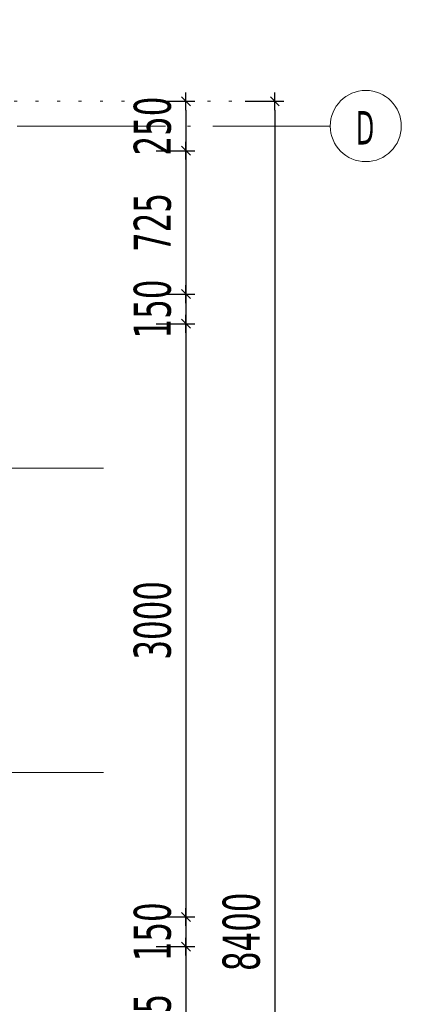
# Model space of a CAD drawing. Header units: millimetres. Extents: x 0 to 1517, y -116 to 725.
# Tile 14 of 256: x 598 to 624, y -21 to 45. Entities that reach past the tile are written whole.
import ezdxf

# ---------------------------------------------------------------- set-up
doc = ezdxf.new("R2010")
doc.units = ezdxf.units.MM
doc.linetypes.add('CADWORK_2', pattern=[1.45, 0.2, -1.25])
doc.linetypes.add('CADWORK_5', pattern=[13.2, 10, -1.5, 0.2, -1.5])
doc.layers.add('Ech.1_75', color=7, linetype='Continuous')
doc.styles.add('tahoma-', font='txt', dxfattribs={"height": 1})
doc.styles.add('tahoma-z-r', font='txt', dxfattribs={"width": 0.704918})
doc.dimstyles.new('ISO-25', dxfattribs={"dimtxt": 2.5, "dimasz": 2.5, "dimexe": 1.25, "dimexo": 0.625, "dimtad": 1, "dimtxsty": 'Standard', "dimcen": 2.5, "dimadec": 0, "dimazin": 0, "dimtfac": 1, "dimtmove": 0, "dimatfit": 3, "dimfxl": 1, "dimarcsym": 0})

# ---------------------------------------------------------------- blocks, each defined once
blk = doc.blocks.new('cw-dimension-symbol2')
at = {"color": 0, "linetype": 'Continuous', "lineweight": -2}
for p, q in [((-1, 0), (1, 0)), ((-0.5, -0.5), (0.5, 0.5))]:
    blk.add_line(p, q, dxfattribs=at)
blk = doc.blocks.new('*D132')
at = {"layer": 'Defpoints', "color": 0}
for p in [(607.564, 39.988), (607.564, 36.655), (609.564, 36.655)]:
    blk.add_point(p, dxfattribs=at)
at = {"layer": 'Ech.1_75', "color": 0, "linetype": 'Continuous', "lineweight": -2}
for p, q in [((607.564, 39.988), (610.164, 39.988)), ((609.564, 39.388), (609.564, 37.255)), ((607.564, 36.655), (610.164, 36.655))]:
    blk.add_line(p, q, dxfattribs=at)
at = {"layer": 'Ech.1_75', "color": 0, "lineweight": -2, "xscale": 0.6000000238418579, "yscale": 0.6000000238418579, "zscale": 0.6000000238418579}
for p, rotation in [((609.564, 39.988), 90), ((609.564, 36.655), 270)]:
    blk.add_blockref('cw-dimension-symbol2', p, dxfattribs=dict(at, rotation=rotation))
at = {"layer": 'Ech.1_75', "color": 7, "linetype": 'Continuous', "lineweight": 5, "insert": (607.314, 38.322), "char_height": 2.5, "attachment_point": 5, "rotation": 90, "style": 'tahoma-z-r'}
blk.add_mtext('250', dxfattribs=at)
blk = doc.blocks.new('*D133')
at = {"layer": 'Defpoints', "color": 0}
for p in [(607.564, 36.655), (607.564, 26.988), (609.564, 26.988)]:
    blk.add_point(p, dxfattribs=at)
at = {"layer": 'Ech.1_75', "color": 0, "linetype": 'Continuous', "lineweight": -2}
for p, q in [((607.564, 36.655), (610.164, 36.655)), ((609.564, 36.055), (609.564, 27.588)), ((607.564, 26.988), (610.164, 26.988))]:
    blk.add_line(p, q, dxfattribs=at)
at = {"layer": 'Ech.1_75', "color": 0, "lineweight": -2, "xscale": 0.6000000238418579, "yscale": 0.6000000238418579, "zscale": 0.6000000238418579}
for p, rotation in [((609.564, 36.655), 90), ((609.564, 26.988), 270)]:
    blk.add_blockref('cw-dimension-symbol2', p, dxfattribs=dict(at, rotation=rotation))
at = {"layer": 'Ech.1_75', "color": 7, "linetype": 'Continuous', "lineweight": 5, "insert": (607.314, 31.822), "char_height": 2.5, "attachment_point": 5, "rotation": 90, "style": 'tahoma-z-r'}
blk.add_mtext('725', dxfattribs=at)
blk = doc.blocks.new('*D134')
at = {"layer": 'Defpoints', "color": 0}
for p in [(607.564, 26.988), (607.564, 24.988), (609.564, 24.988)]:
    blk.add_point(p, dxfattribs=at)
at = {"layer": 'Ech.1_75', "color": 0, "linetype": 'Continuous', "lineweight": -2}
for p, q in [((607.564, 26.988), (610.164, 26.988)), ((609.564, 26.388), (609.564, 25.588)), ((607.564, 24.988), (610.164, 24.988))]:
    blk.add_line(p, q, dxfattribs=at)
at = {"layer": 'Ech.1_75', "color": 0, "lineweight": -2, "xscale": 0.6000000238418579, "yscale": 0.6000000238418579, "zscale": 0.6000000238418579}
for p, rotation in [((609.564, 26.988), 90), ((609.564, 24.988), 270)]:
    blk.add_blockref('cw-dimension-symbol2', p, dxfattribs=dict(at, rotation=rotation))
at = {"layer": 'Ech.1_75', "color": 7, "linetype": 'Continuous', "lineweight": 5, "insert": (607.314, 25.988), "char_height": 2.5, "attachment_point": 5, "rotation": 90, "style": 'tahoma-z-r'}
blk.add_mtext('150', dxfattribs=at)
blk = doc.blocks.new('*D135')
at = {"layer": 'Defpoints', "color": 0}
for p in [(607.564, 24.988), (607.564, -15.012), (609.564, -15.012)]:
    blk.add_point(p, dxfattribs=at)
at = {"layer": 'Ech.1_75', "color": 0, "linetype": 'Continuous', "lineweight": -2}
for p, q in [((607.564, 24.988), (610.164, 24.988)), ((609.564, 24.388), (609.564, -14.412)), ((607.564, -15.012), (610.164, -15.012))]:
    blk.add_line(p, q, dxfattribs=at)
at = {"layer": 'Ech.1_75', "color": 0, "lineweight": -2, "xscale": 0.6000000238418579, "yscale": 0.6000000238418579, "zscale": 0.6000000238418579}
for p, rotation in [((609.564, 24.988), 90), ((609.564, -15.012), 270)]:
    blk.add_blockref('cw-dimension-symbol2', p, dxfattribs=dict(at, rotation=rotation))
at = {"layer": 'Ech.1_75', "color": 5, "linetype": 'Continuous', "lineweight": 5, "insert": (607.314, 4.988), "char_height": 2.5, "attachment_point": 5, "rotation": 90, "style": 'tahoma-z-r'}
blk.add_mtext('3000', dxfattribs=at)
blk = doc.blocks.new('*D136')
at = {"layer": 'Defpoints', "color": 0}
for p in [(607.564, -15.012), (607.564, -17.012), (609.564, -17.012)]:
    blk.add_point(p, dxfattribs=at)
at = {"layer": 'Ech.1_75', "color": 0, "linetype": 'Continuous', "lineweight": -2}
for p, q in [((607.564, -15.012), (610.164, -15.012)), ((609.564, -15.612), (609.564, -16.412)), ((607.564, -17.012), (610.164, -17.012))]:
    blk.add_line(p, q, dxfattribs=at)
at = {"layer": 'Ech.1_75', "color": 0, "lineweight": -2, "xscale": 0.6000000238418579, "yscale": 0.6000000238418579, "zscale": 0.6000000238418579}
for p, rotation in [((609.564, -15.012), 90), ((609.564, -17.012), 270)]:
    blk.add_blockref('cw-dimension-symbol2', p, dxfattribs=dict(at, rotation=rotation))
at = {"layer": 'Ech.1_75', "color": 7, "linetype": 'Continuous', "lineweight": 5, "insert": (607.314, -16.012), "char_height": 2.5, "attachment_point": 5, "rotation": 90, "style": 'tahoma-z-r'}
blk.add_mtext('150', dxfattribs=at)
blk = doc.blocks.new('*D137')
at = {"layer": 'Defpoints', "color": 0}
for p in [(607.564, -17.012), (607.564, -27.345), (609.564, -27.345)]:
    blk.add_point(p, dxfattribs=at)
at = {"layer": 'Ech.1_75', "color": 0, "linetype": 'Continuous', "lineweight": -2}
for p, q in [((607.564, -17.012), (610.164, -17.012)), ((609.564, -17.612), (609.564, -26.745)), ((607.564, -27.345), (610.164, -27.345))]:
    blk.add_line(p, q, dxfattribs=at)
at = {"layer": 'Ech.1_75', "color": 0, "lineweight": -2, "xscale": 0.6000000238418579, "yscale": 0.6000000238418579, "zscale": 0.6000000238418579}
for p, rotation in [((609.564, -17.012), 90), ((609.564, -27.345), 270)]:
    blk.add_blockref('cw-dimension-symbol2', p, dxfattribs=dict(at, rotation=rotation))
at = {"layer": 'Ech.1_75', "color": 7, "linetype": 'Continuous', "lineweight": 5, "insert": (607.314, -22.178), "char_height": 2.5, "attachment_point": 5, "rotation": 90, "style": 'tahoma-z-r'}
blk.add_mtext('775', dxfattribs=at)
blk = doc.blocks.new('*D141')
at = {"layer": 'Defpoints', "color": 0}
for p in [(613.564, 39.988), (613.564, -72.012), (615.564, -72.012)]:
    blk.add_point(p, dxfattribs=at)
at = {"layer": 'Ech.1_75', "color": 0, "linetype": 'Continuous', "lineweight": -2}
for p, q in [((613.564, 39.988), (616.164, 39.988)), ((615.564, 39.388), (615.564, -71.412)), ((613.564, -72.012), (616.164, -72.012))]:
    blk.add_line(p, q, dxfattribs=at)
at = {"layer": 'Ech.1_75', "color": 0, "lineweight": -2, "xscale": 0.6000000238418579, "yscale": 0.6000000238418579, "zscale": 0.6000000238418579}
for p, rotation in [((615.564, 39.988), 90), ((615.564, -72.012), 270)]:
    blk.add_blockref('cw-dimension-symbol2', p, dxfattribs=dict(at, rotation=rotation))
at = {"layer": 'Ech.1_75', "color": 7, "linetype": 'Continuous', "lineweight": 5, "insert": (613.314, -16.012), "char_height": 2.5, "attachment_point": 5, "rotation": 90, "style": 'tahoma-z-r'}
blk.add_mtext('8400', dxfattribs=at)

msp = doc.modelspace()

# ---------------------------------------------------------------- linework, layer by layer
at = {"layer": 'Ech.1_75', "color": 9, "linetype": 'CADWORK_2', "lineweight": 5, "elevation": 33.333}
msp.add_lwpolyline([(615.564, 39.988), (593.575, 39.988)], dxfattribs=at)
at = {"layer": 'Ech.1_75', "color": 1, "linetype": 'CADWORK_5', "lineweight": 5, "elevation": 33.333}
for points in [[(582.139, 15.255), (603.997, 15.255)], [(582.139, -5.278), (603.997, -5.278)]]:
    msp.add_lwpolyline(points, dxfattribs=at)

# ---------------------------------------------------------------- texts
at = {"layer": 'Ech.1_75', "color": 185, "linetype": 'Continuous', "insert": (593.783, 45.118), "char_height": 2.5, "attachment_point": 1, "style": 'tahoma-', "bg_fill": 3, "box_fill_scale": 1.15, "bg_fill_color": 256, "bg_fill_true_color": 13158600, "bg_fill_transparency": 33554687}
msp.add_mtext('\\A1;\\fTahoma|b0|i0;\\W0.600000;\\H2.346900;DEP', dxfattribs=at)

# ---------------------------------------------------------------- dimensions: what is measured, and where the dimension line sits
at = {"layer": 'Ech.1_75', "color": 7, "linetype": 'Continuous', "lineweight": 5}
for base, p1, p2, text, override, picture, middle in [((609.564, 36.655), (607.564, 39.988), (607.564, 36.655), '250', {"dimtxt": 2.5, "dimasz": 0.6, "dimexe": 0.6, "dimexo": 0, "dimgap": 0, "dimdec": 2, "dimlfac": 1, "dimtxsty": 'tahoma-z-r', "dimblk": 'cw-dimension-symbol2', "dimclrt": 7, "dimtmove": 2}, '*D132', (607.314, 38.322)), ((615.564, -72.012), (613.564, 39.988), (613.564, -72.012), '8400', {"dimtxt": 2.5, "dimasz": 0.6, "dimexe": 0.6, "dimexo": 0, "dimgap": 0, "dimdec": 0, "dimlfac": 1, "dimtxsty": 'tahoma-z-r', "dimblk": 'cw-dimension-symbol2', "dimclrt": 7, "dimtmove": 2}, '*D141', (613.314, -16.012)), ((609.564, 26.988), (607.564, 36.655), (607.564, 26.988), '725', {"dimtxt": 2.5, "dimasz": 0.6, "dimexe": 0.6, "dimexo": 0, "dimgap": 0, "dimdec": 2, "dimlfac": 1, "dimtxsty": 'tahoma-z-r', "dimblk": 'cw-dimension-symbol2', "dimclrt": 7, "dimtmove": 2}, '*D133', (607.314, 31.822)), ((609.564, 24.988), (607.564, 26.988), (607.564, 24.988), '150', {"dimtxt": 2.5, "dimasz": 0.6, "dimexe": 0.6, "dimexo": 0, "dimgap": 0, "dimdec": 0, "dimlfac": 1, "dimtxsty": 'tahoma-z-r', "dimblk": 'cw-dimension-symbol2', "dimclrt": 7, "dimtmove": 2}, '*D134', (607.314, 25.988)), ((609.564, -15.012), (607.564, 24.988), (607.564, -15.012), '3000', {"dimtxt": 2.5, "dimasz": 0.6, "dimexe": 0.6, "dimexo": 0, "dimgap": 0, "dimdec": 2, "dimlfac": 1, "dimtxsty": 'tahoma-z-r', "dimblk": 'cw-dimension-symbol2', "dimclrt": 5, "dimtmove": 2}, '*D135', (607.314, 4.988)), ((609.564, -17.012), (607.564, -15.012), (607.564, -17.012), '150', {"dimtxt": 2.5, "dimasz": 0.6, "dimexe": 0.6, "dimexo": 0, "dimgap": 0, "dimdec": 0, "dimlfac": 1, "dimtxsty": 'tahoma-z-r', "dimblk": 'cw-dimension-symbol2', "dimclrt": 7, "dimtmove": 2}, '*D136', (607.314, -16.012)), ((609.564, -27.345), (607.564, -17.012), (607.564, -27.345), '775', {"dimtxt": 2.5, "dimasz": 0.6, "dimexe": 0.6, "dimexo": 0, "dimgap": 0, "dimdec": 2, "dimlfac": 1, "dimtxsty": 'tahoma-z-r', "dimblk": 'cw-dimension-symbol2', "dimclrt": 7, "dimtmove": 2}, '*D137', (607.314, -22.178))]:
    dim = msp.add_linear_dim(base=base, p1=p1, p2=p2, angle=270, text=text, dimstyle='ISO-25', override=override, dxfattribs=at)
    dim.commit()
    dim.dimension.update_dxf_attribs({"geometry": picture, "text_midpoint": middle, "dimtype": 161, "text_rotation": 90})

# ---------------------------------------------------------------- wipeouts: each hides what was drawn before it
at = {"linetype": 'Continuous'}
msp.add_wipeout([(621.703, 35.922), (621.718, 35.922), (621.733, 35.922), (621.748, 35.922), (621.763, 35.923), (621.778, 35.923), (621.793, 35.923), (621.808, 35.924), (621.823, 35.925), (621.838, 35.926), (621.853, 35.927), (621.868, 35.928), (621.883, 35.929), (621.898, 35.93), (621.913, 35.931), (621.928, 35.932), (621.943, 35.934), (621.958, 35.935), (621.973, 35.937), (621.988, 35.939), (622.003, 35.941), (622.018, 35.943), (622.033, 35.945), (622.048, 35.947), (622.063, 35.949), (622.078, 35.951), (622.093, 35.954), (622.108, 35.956), (622.123, 35.959), (622.138, 35.962), (622.152, 35.964), (622.167, 35.967), (622.182, 35.97), (622.197, 35.973), (622.211, 35.976), (622.226, 35.98), (622.241, 35.983), (622.256, 35.986), (622.27, 35.99), (622.285, 35.993), (622.299, 35.997), (622.314, 36.001), (622.329, 36.005), (622.343, 36.009), (622.358, 36.013), (622.372, 36.017), (622.387, 36.021), (622.401, 36.026), (622.416, 36.03), (622.43, 36.035), (622.444, 36.039), (622.459, 36.044), (622.473, 36.049), (622.487, 36.054), (622.501, 36.059), (622.516, 36.064), (622.53, 36.069), (622.544, 36.074), (622.558, 36.079), (622.572, 36.085), (622.586, 36.09), (622.6, 36.096), (622.614, 36.102), (622.628, 36.107), (622.642, 36.113), (622.656, 36.119), (622.67, 36.125), (622.683, 36.131), (622.697, 36.138), (622.711, 36.144), (622.724, 36.15), (622.738, 36.157), (622.752, 36.163), (622.765, 36.17), (622.779, 36.177), (622.792, 36.183), (622.806, 36.19), (622.819, 36.197), (622.832, 36.204), (622.846, 36.211), (622.859, 36.219), (622.872, 36.226), (622.885, 36.233), (622.898, 36.241), (622.911, 36.248), (622.924, 36.256), (622.937, 36.264), (622.95, 36.272), (622.963, 36.279), (622.976, 36.287), (622.989, 36.295), (623.001, 36.304), (623.014, 36.312), (623.027, 36.32), (623.039, 36.328), (623.052, 36.337), (623.064, 36.345), (623.076, 36.354), (623.089, 36.363), (623.101, 36.371), (623.113, 36.38), (623.125, 36.389), (623.138, 36.398), (623.15, 36.407), (623.162, 36.416), (623.174, 36.425), (623.185, 36.435), (623.197, 36.444), (623.209, 36.453), (623.221, 36.463), (623.232, 36.473), (623.244, 36.482), (623.256, 36.492), (623.267, 36.502), (623.278, 36.512), (623.29, 36.522), (623.301, 36.532), (623.312, 36.542), (623.323, 36.552), (623.335, 36.562), (623.346, 36.572), (623.356, 36.583), (623.367, 36.593), (623.378, 36.604), (623.389, 36.614), (623.4, 36.625), (623.41, 36.635), (623.421, 36.646), (623.431, 36.657), (623.442, 36.668), (623.452, 36.679), (623.462, 36.69), (623.473, 36.701), (623.483, 36.712), (623.493, 36.723), (623.503, 36.735), (623.513, 36.746), (623.523, 36.757), (623.532, 36.769), (623.542, 36.78), (623.552, 36.792), (623.561, 36.804), (623.571, 36.815), (623.58, 36.827), (623.59, 36.839), (623.599, 36.851), (623.608, 36.863), (623.617, 36.875), (623.626, 36.887), (623.635, 36.899), (623.644, 36.911), (623.653, 36.923), (623.662, 36.936), (623.671, 36.948), (623.679, 36.96), (623.688, 36.973), (623.696, 36.985), (623.704, 36.998), (623.713, 37.01), (623.721, 37.023), (623.729, 37.036), (623.737, 37.049), (623.745, 37.061), (623.753, 37.074), (623.761, 37.087), (623.768, 37.1), (623.776, 37.113), (623.784, 37.126), (623.791, 37.139), (623.798, 37.152), (623.806, 37.166), (623.813, 37.179), (623.82, 37.192), (623.827, 37.205), (623.834, 37.219), (623.841, 37.232), (623.848, 37.246), (623.855, 37.259), (623.861, 37.273), (623.868, 37.286), (623.874, 37.3), (623.881, 37.314), (623.887, 37.327), (623.893, 37.341), (623.899, 37.355), (623.905, 37.369), (623.911, 37.382), (623.917, 37.396), (623.923, 37.41), (623.928, 37.424), (623.934, 37.438), (623.94, 37.452), (623.945, 37.466), (623.95, 37.48), (623.956, 37.495), (623.961, 37.509), (623.966, 37.523), (623.971, 37.537), (623.976, 37.552), (623.98, 37.566), (623.985, 37.58), (623.99, 37.594), (623.994, 37.609), (623.999, 37.623), (624.003, 37.638), (624.007, 37.652), (624.011, 37.667), (624.016, 37.681), (624.02, 37.696), (624.023, 37.71), (624.027, 37.725), (624.031, 37.74), (624.035, 37.754), (624.038, 37.769), (624.041, 37.784), (624.045, 37.798), (624.048, 37.813), (624.051, 37.828), (624.054, 37.842), (624.057, 37.857), (624.06, 37.872), (624.063, 37.887), (624.066, 37.902), (624.068, 37.917), (624.071, 37.931), (624.073, 37.946), (624.075, 37.961), (624.078, 37.976), (624.08, 37.991), (624.082, 38.006), (624.084, 38.021), (624.086, 38.036), (624.087, 38.051), (624.089, 38.066), (624.09, 38.081), (624.092, 38.096), (624.093, 38.111), (624.095, 38.126), (624.096, 38.141), (624.097, 38.156), (624.098, 38.171), (624.099, 38.186), (624.1, 38.201), (624.1, 38.216), (624.101, 38.231), (624.101, 38.246), (624.102, 38.261), (624.102, 38.277), (624.102, 38.292), (624.103, 38.307), (624.103, 38.322), (624.103, 38.337), (624.102, 38.352), (624.102, 38.367), (624.102, 38.382), (624.101, 38.397), (624.101, 38.412), (624.1, 38.427), (624.1, 38.442), (624.099, 38.457), (624.098, 38.472), (624.097, 38.488), (624.096, 38.503), (624.095, 38.518), (624.093, 38.533), (624.092, 38.548), (624.09, 38.563), (624.089, 38.578), (624.087, 38.593), (624.086, 38.608), (624.084, 38.623), (624.082, 38.638), (624.08, 38.652), (624.078, 38.667), (624.075, 38.682), (624.073, 38.697), (624.071, 38.712), (624.068, 38.727), (624.066, 38.742), (624.063, 38.757), (624.06, 38.771), (624.057, 38.786), (624.054, 38.801), (624.051, 38.816), (624.048, 38.831), (624.045, 38.845), (624.041, 38.86), (624.038, 38.875), (624.035, 38.889), (624.031, 38.904), (624.027, 38.919), (624.023, 38.933), (624.02, 38.948), (624.016, 38.962), (624.011, 38.977), (624.007, 38.991), (624.003, 39.006), (623.999, 39.02), (623.994, 39.035), (623.99, 39.049), (623.985, 39.063), (623.98, 39.078), (623.976, 39.092), (623.971, 39.106), (623.966, 39.121), (623.961, 39.135), (623.956, 39.149), (623.95, 39.163), (623.945, 39.177), (623.94, 39.191), (623.934, 39.205), (623.928, 39.219), (623.923, 39.233), (623.917, 39.247), (623.911, 39.261), (623.905, 39.275), (623.899, 39.289), (623.893, 39.303), (623.887, 39.316), (623.881, 39.33), (623.874, 39.344), (623.868, 39.357), (623.861, 39.371), (623.855, 39.384), (623.848, 39.398), (623.841, 39.411), (623.834, 39.425), (623.827, 39.438), (623.82, 39.451), (623.813, 39.465), (623.806, 39.478), (623.798, 39.491), (623.791, 39.504), (623.784, 39.517), (623.776, 39.53), (623.768, 39.543), (623.761, 39.556), (623.753, 39.569), (623.745, 39.582), (623.737, 39.595), (623.729, 39.608), (623.721, 39.62), (623.713, 39.633), (623.704, 39.646), (623.696, 39.658), (623.688, 39.671), (623.679, 39.683), (623.671, 39.696), (623.662, 39.708), (623.653, 39.72), (623.644, 39.732), (623.635, 39.745), (623.626, 39.757), (623.617, 39.769), (623.608, 39.781), (623.599, 39.793), (623.59, 39.805), (623.58, 39.816), (623.571, 39.828), (623.561, 39.84), (623.552, 39.852), (623.542, 39.863), (623.532, 39.875), (623.523, 39.886), (623.513, 39.898), (623.503, 39.909), (623.493, 39.92), (623.483, 39.931), (623.473, 39.943), (623.462, 39.954), (623.452, 39.965), (623.442, 39.976), (623.431, 39.987), (623.421, 39.997), (623.41, 40.008), (623.4, 40.019), (623.389, 40.029), (623.378, 40.04), (623.367, 40.051), (623.356, 40.061), (623.346, 40.071), (623.335, 40.082), (623.323, 40.092), (623.312, 40.102), (623.301, 40.112), (623.29, 40.122), (623.278, 40.132), (623.267, 40.142), (623.256, 40.152), (623.244, 40.161), (623.232, 40.171), (623.221, 40.181), (623.209, 40.19), (623.197, 40.2), (623.185, 40.209), (623.174, 40.218), (623.162, 40.227), (623.15, 40.236), (623.138, 40.246), (623.125, 40.255), (623.113, 40.263), (623.101, 40.272), (623.089, 40.281), (623.076, 40.29), (623.064, 40.298), (623.052, 40.307), (623.039, 40.315), (623.027, 40.324), (623.014, 40.332), (623.001, 40.34), (622.989, 40.348), (622.976, 40.356), (622.963, 40.364), (622.95, 40.372), (622.937, 40.38), (622.924, 40.388), (622.911, 40.395), (622.898, 40.403), (622.885, 40.41), (622.872, 40.418), (622.859, 40.425), (622.846, 40.432), (622.832, 40.439), (622.819, 40.446), (622.806, 40.453), (622.792, 40.46), (622.779, 40.467), (622.765, 40.474), (622.752, 40.48), (622.738, 40.487), (622.724, 40.493), (622.711, 40.5), (622.697, 40.506), (622.683, 40.512), (622.67, 40.518), (622.656, 40.524), (622.642, 40.53), (622.628, 40.536), (622.614, 40.542), (622.6, 40.548), (622.586, 40.553), (622.572, 40.559), (622.558, 40.564), (622.544, 40.569), (622.53, 40.575), (622.516, 40.58), (622.501, 40.585), (622.487, 40.59), (622.473, 40.595), (622.459, 40.6), (622.444, 40.604), (622.43, 40.609), (622.416, 40.613), (622.401, 40.618), (622.387, 40.622), (622.372, 40.626), (622.358, 40.631), (622.343, 40.635), (622.329, 40.639), (622.314, 40.643), (622.299, 40.646), (622.285, 40.65), (622.27, 40.654), (622.256, 40.657), (622.241, 40.661), (622.226, 40.664), (622.211, 40.667), (622.197, 40.67), (622.182, 40.673), (622.167, 40.676), (622.152, 40.679), (622.138, 40.682), (622.123, 40.685), (622.108, 40.687), (622.093, 40.69), (622.078, 40.692), (622.063, 40.695), (622.048, 40.697), (622.033, 40.699), (622.018, 40.701), (622.003, 40.703), (621.988, 40.705), (621.973, 40.706), (621.958, 40.708), (621.943, 40.71), (621.928, 40.711), (621.913, 40.712), (621.898, 40.714), (621.883, 40.715), (621.868, 40.716), (621.853, 40.717), (621.838, 40.718), (621.823, 40.719), (621.808, 40.719), (621.793, 40.72), (621.778, 40.721), (621.763, 40.721), (621.748, 40.721), (621.733, 40.722), (621.718, 40.722), (621.703, 40.722), (621.688, 40.722), (621.672, 40.722), (621.657, 40.721), (621.642, 40.721), (621.627, 40.721), (621.612, 40.72), (621.597, 40.719), (621.582, 40.719), (621.567, 40.718), (621.552, 40.717), (621.537, 40.716), (621.522, 40.715), (621.507, 40.714), (621.492, 40.712), (621.477, 40.711), (621.462, 40.71), (621.447, 40.708), (621.432, 40.706), (621.417, 40.705), (621.402, 40.703), (621.387, 40.701), (621.372, 40.699), (621.357, 40.697), (621.342, 40.695), (621.327, 40.692), (621.312, 40.69), (621.297, 40.687), (621.283, 40.685), (621.268, 40.682), (621.253, 40.679), (621.238, 40.676), (621.223, 40.673), (621.209, 40.67), (621.194, 40.667), (621.179, 40.664), (621.164, 40.661), (621.15, 40.657), (621.135, 40.654), (621.12, 40.65), (621.106, 40.646), (621.091, 40.643), (621.077, 40.639), (621.062, 40.635), (621.048, 40.631), (621.033, 40.626), (621.019, 40.622), (621.004, 40.618), (620.99, 40.613), (620.975, 40.609), (620.961, 40.604), (620.947, 40.6), (620.932, 40.595), (620.918, 40.59), (620.904, 40.585), (620.89, 40.58), (620.875, 40.575), (620.861, 40.569), (620.847, 40.564), (620.833, 40.559), (620.819, 40.553), (620.805, 40.548), (620.791, 40.542), (620.777, 40.536), (620.763, 40.53), (620.749, 40.524), (620.736, 40.518), (620.722, 40.512), (620.708, 40.506), (620.694, 40.5), (620.681, 40.493), (620.667, 40.487), (620.654, 40.48), (620.64, 40.474), (620.626, 40.467), (620.613, 40.46), (620.6, 40.453), (620.586, 40.446), (620.573, 40.439), (620.56, 40.432), (620.546, 40.425), (620.533, 40.418), (620.52, 40.41), (620.507, 40.403), (620.494, 40.395), (620.481, 40.388), (620.468, 40.38), (620.455, 40.372), (620.442, 40.364), (620.429, 40.356), (620.417, 40.348), (620.404, 40.34), (620.391, 40.332), (620.379, 40.324), (620.366, 40.315), (620.354, 40.307), (620.341, 40.298), (620.329, 40.29), (620.316, 40.281), (620.304, 40.272), (620.292, 40.263), (620.28, 40.255), (620.268, 40.246), (620.256, 40.236), (620.244, 40.227), (620.232, 40.218), (620.22, 40.209), (620.208, 40.2), (620.196, 40.19), (620.184, 40.181), (620.173, 40.171), (620.161, 40.161), (620.15, 40.152), (620.138, 40.142), (620.127, 40.132), (620.115, 40.122), (620.104, 40.112), (620.093, 40.102), (620.082, 40.092), (620.071, 40.082), (620.06, 40.071), (620.049, 40.061), (620.038, 40.051), (620.027, 40.04), (620.016, 40.029), (620.006, 40.019), (619.995, 40.008), (619.984, 39.997), (619.974, 39.987), (619.963, 39.976), (619.953, 39.965), (619.943, 39.954), (619.933, 39.943), (619.922, 39.931), (619.912, 39.92), (619.902, 39.909), (619.892, 39.898), (619.883, 39.886), (619.873, 39.875), (619.863, 39.863), (619.853, 39.852), (619.844, 39.84), (619.834, 39.828), (619.825, 39.816), (619.816, 39.805), (619.806, 39.793), (619.797, 39.781), (619.788, 39.769), (619.779, 39.757), (619.77, 39.745), (619.761, 39.732), (619.752, 39.72), (619.743, 39.708), (619.735, 39.696), (619.726, 39.683), (619.718, 39.671), (619.709, 39.658), (619.701, 39.646), (619.693, 39.633), (619.684, 39.62), (619.676, 39.608), (619.668, 39.595), (619.66, 39.582), (619.652, 39.569), (619.645, 39.556), (619.637, 39.543), (619.629, 39.53), (619.622, 39.517), (619.614, 39.504), (619.607, 39.491), (619.599, 39.478), (619.592, 39.465), (619.585, 39.451), (619.578, 39.438), (619.571, 39.425), (619.564, 39.411), (619.557, 39.398), (619.551, 39.384), (619.544, 39.371), (619.537, 39.357), (619.531, 39.344), (619.525, 39.33), (619.518, 39.316), (619.512, 39.303), (619.506, 39.289), (619.5, 39.275), (619.494, 39.261), (619.488, 39.247), (619.482, 39.233), (619.477, 39.219), (619.471, 39.205), (619.466, 39.191), (619.46, 39.177), (619.455, 39.163), (619.45, 39.149), (619.445, 39.135), (619.439, 39.121), (619.434, 39.106), (619.43, 39.092), (619.425, 39.078), (619.42, 39.063), (619.415, 39.049), (619.411, 39.035), (619.407, 39.02), (619.402, 39.006), (619.398, 38.991), (619.394, 38.977), (619.39, 38.962), (619.386, 38.948), (619.382, 38.933), (619.378, 38.919), (619.374, 38.904), (619.371, 38.889), (619.367, 38.875), (619.364, 38.86), (619.36, 38.845), (619.357, 38.831), (619.354, 38.816), (619.351, 38.801), (619.348, 38.786), (619.345, 38.771), (619.342, 38.757), (619.34, 38.742), (619.337, 38.727), (619.335, 38.712), (619.332, 38.697), (619.33, 38.682), (619.328, 38.667), (619.326, 38.652), (619.323, 38.638), (619.322, 38.623), (619.32, 38.608), (619.318, 38.593), (619.316, 38.578), (619.315, 38.563), (619.313, 38.548), (619.312, 38.533), (619.311, 38.518), (619.309, 38.503), (619.308, 38.488), (619.307, 38.472), (619.306, 38.457), (619.306, 38.442), (619.305, 38.427), (619.304, 38.412), (619.304, 38.397), (619.303, 38.382), (619.303, 38.367), (619.303, 38.352), (619.303, 38.337), (619.303, 38.322), (619.303, 38.307), (619.303, 38.292), (619.303, 38.277), (619.303, 38.261), (619.304, 38.246), (619.304, 38.231), (619.305, 38.216), (619.306, 38.201), (619.306, 38.186), (619.307, 38.171), (619.308, 38.156), (619.309, 38.141), (619.311, 38.126), (619.312, 38.111), (619.313, 38.096), (619.315, 38.081), (619.316, 38.066), (619.318, 38.051), (619.32, 38.036), (619.322, 38.021), (619.323, 38.006), (619.326, 37.991), (619.328, 37.976), (619.33, 37.961), (619.332, 37.946), (619.335, 37.931), (619.337, 37.917), (619.34, 37.902), (619.342, 37.887), (619.345, 37.872), (619.348, 37.857), (619.351, 37.842), (619.354, 37.828), (619.357, 37.813), (619.36, 37.798), (619.364, 37.784), (619.367, 37.769), (619.371, 37.754), (619.374, 37.74), (619.378, 37.725), (619.382, 37.71), (619.386, 37.696), (619.39, 37.681), (619.394, 37.667), (619.398, 37.652), (619.402, 37.638), (619.407, 37.623), (619.411, 37.609), (619.415, 37.594), (619.42, 37.58), (619.425, 37.566), (619.43, 37.552), (619.434, 37.537), (619.439, 37.523), (619.445, 37.509), (619.45, 37.495), (619.455, 37.48), (619.46, 37.466), (619.466, 37.452), (619.471, 37.438), (619.477, 37.424), (619.482, 37.41), (619.488, 37.396), (619.494, 37.382), (619.5, 37.369), (619.506, 37.355), (619.512, 37.341), (619.518, 37.327), (619.525, 37.314), (619.531, 37.3), (619.537, 37.286), (619.544, 37.273), (619.551, 37.259), (619.557, 37.246), (619.564, 37.232), (619.571, 37.219), (619.578, 37.205), (619.585, 37.192), (619.592, 37.179), (619.599, 37.166), (619.607, 37.152), (619.614, 37.139), (619.622, 37.126), (619.629, 37.113), (619.637, 37.1), (619.645, 37.087), (619.652, 37.074), (619.66, 37.061), (619.668, 37.049), (619.676, 37.036), (619.684, 37.023), (619.693, 37.01), (619.701, 36.998), (619.709, 36.985), (619.718, 36.973), (619.726, 36.96), (619.735, 36.948), (619.743, 36.936), (619.752, 36.923), (619.761, 36.911), (619.77, 36.899), (619.779, 36.887), (619.788, 36.875), (619.797, 36.863), (619.806, 36.851), (619.816, 36.839), (619.825, 36.827), (619.834, 36.815), (619.844, 36.804), (619.853, 36.792), (619.863, 36.78), (619.873, 36.769), (619.883, 36.757), (619.892, 36.746), (619.902, 36.735), (619.912, 36.723), (619.922, 36.712), (619.933, 36.701), (619.943, 36.69), (619.953, 36.679), (619.963, 36.668), (619.974, 36.657), (619.984, 36.646), (619.995, 36.635), (620.006, 36.625), (620.016, 36.614), (620.027, 36.604), (620.038, 36.593), (620.049, 36.583), (620.06, 36.572), (620.071, 36.562), (620.082, 36.552), (620.093, 36.542), (620.104, 36.532), (620.115, 36.522), (620.127, 36.512), (620.138, 36.502), (620.15, 36.492), (620.161, 36.482), (620.173, 36.473), (620.184, 36.463), (620.196, 36.453), (620.208, 36.444), (620.22, 36.435), (620.232, 36.425), (620.244, 36.416), (620.256, 36.407), (620.268, 36.398), (620.28, 36.389), (620.292, 36.38), (620.304, 36.371), (620.316, 36.363), (620.329, 36.354), (620.341, 36.345), (620.354, 36.337), (620.366, 36.328), (620.379, 36.32), (620.391, 36.312), (620.404, 36.304), (620.417, 36.295), (620.429, 36.287), (620.442, 36.279), (620.455, 36.272), (620.468, 36.264), (620.481, 36.256), (620.494, 36.248), (620.507, 36.241), (620.52, 36.233), (620.533, 36.226), (620.546, 36.219), (620.56, 36.211), (620.573, 36.204), (620.586, 36.197), (620.6, 36.19), (620.613, 36.183), (620.626, 36.177), (620.64, 36.17), (620.654, 36.163), (620.667, 36.157), (620.681, 36.15), (620.694, 36.144), (620.708, 36.138), (620.722, 36.131), (620.736, 36.125), (620.749, 36.119), (620.763, 36.113), (620.777, 36.107), (620.791, 36.102), (620.805, 36.096), (620.819, 36.09), (620.833, 36.085), (620.847, 36.079), (620.861, 36.074), (620.875, 36.069), (620.89, 36.064), (620.904, 36.059), (620.918, 36.054), (620.932, 36.049), (620.947, 36.044), (620.961, 36.039), (620.975, 36.035), (620.99, 36.03), (621.004, 36.026), (621.019, 36.021), (621.033, 36.017), (621.048, 36.013), (621.062, 36.009), (621.077, 36.005), (621.091, 36.001), (621.106, 35.997), (621.12, 35.993), (621.135, 35.99), (621.15, 35.986), (621.164, 35.983), (621.179, 35.98), (621.194, 35.976), (621.209, 35.973), (621.223, 35.97), (621.238, 35.967), (621.253, 35.964), (621.268, 35.962), (621.283, 35.959), (621.297, 35.956), (621.312, 35.954), (621.327, 35.951), (621.342, 35.949), (621.357, 35.947), (621.372, 35.945), (621.387, 35.943), (621.402, 35.941), (621.417, 35.939), (621.432, 35.937), (621.447, 35.935), (621.462, 35.934), (621.477, 35.932), (621.492, 35.931), (621.507, 35.93), (621.522, 35.929), (621.537, 35.928), (621.552, 35.927), (621.567, 35.926), (621.582, 35.925), (621.597, 35.924), (621.612, 35.923), (621.627, 35.923), (621.642, 35.923), (621.657, 35.922), (621.672, 35.922), (621.688, 35.922)], dxfattribs=at).dxf.layer = 'Ech.1_75'

# ---------------------------------------------------------------- next in the draw order: linework, layer by layer
at = {"layer": 'Ech.1_75', "color": 7, "linetype": 'Continuous', "lineweight": 5, "flags": 128}
msp.add_lwpolyline([(621.703, 35.922, 1), (621.703, 40.722, 1), (621.703, 35.922)], format="xyb", close=True, dxfattribs=at)
at = {"layer": 'Ech.1_75', "color": 7, "linetype": 'CADWORK_5', "lineweight": 5}
msp.add_lwpolyline([(360.575, 38.322), (619.303, 38.322)], dxfattribs=at)

# ---------------------------------------------------------------- next in the draw order: texts
at = {"layer": 'Ech.1_75', "color": 7, "linetype": 'Continuous', "style": 'tahoma-', "width": 0.6}
msp.add_text('D', height=2.265, dxfattribs=at).set_placement((621.036, 37.072))

doc.saveas('drawing.dxf')
